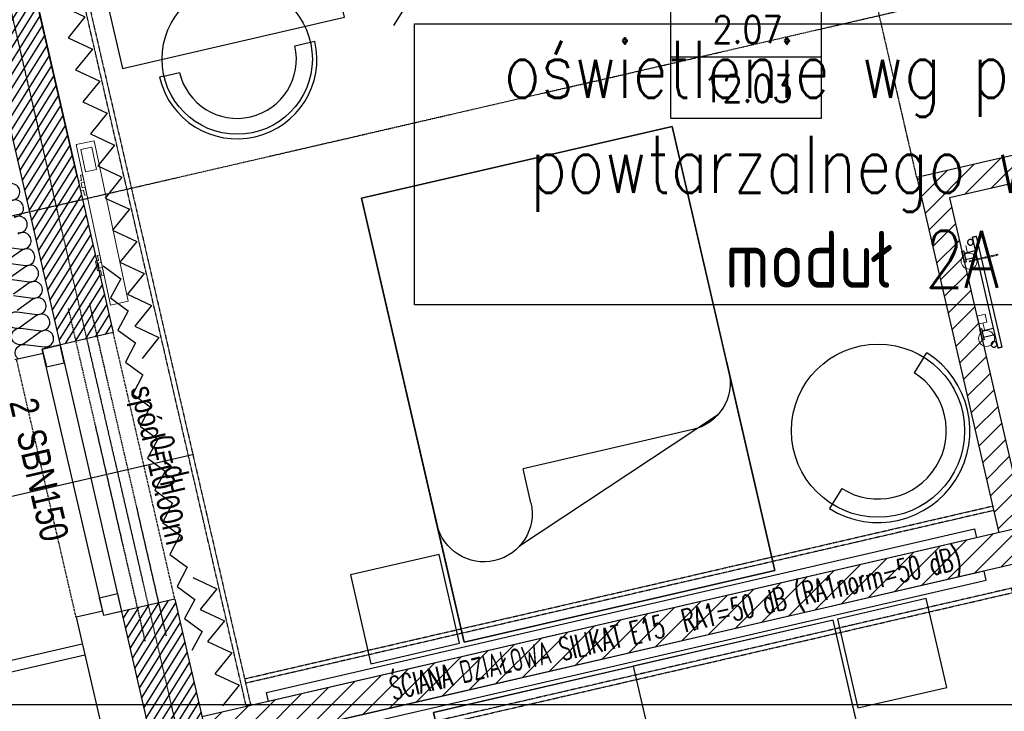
# Model space of a CAD drawing. Header units: millimetres. Extents: x 69081 to 158617, y -37521 to -9534.
# Tile 95 of 256: x 111022 to 111454, y -19761 to -19458. Entities that reach past the tile are written whole.
import ezdxf
from ezdxf.enums import TextEntityAlignment as Align

# ---------------------------------------------------------------- set-up
doc = ezdxf.new("R2010")
doc.units = ezdxf.units.MM
for name, pattern in [('DASHED', [0.75, 0.5, -0.25]), ('DASHED2', [0.375, 0.25, -0.125]), ('DO', [0.8, 0.6, -0.1, 0, -0.1]), ('DP', [0.5, 0.3, -0.2]), ('KRESKOWA-SREDNIA', [0.2, 0.12, -0.08]), ('MP', [0.25, 0.15, -0.1])]:
    doc.linetypes.add(name, pattern=pattern)
for name, color, linetype in [('0_oświetlenie', 7, 'Continuous'), ('A-----SZ', 8, 'Continuous'), ('A-ARM', 8, 'Continuous'), ('A-BUD-MA-MATERIALY', 8, 'Continuous'), ('A-MEB', 8, 'Continuous'), ('A-OSI', 8, 'DO'), ('A-SCI', 7, 'Continuous'), ('BA_ARM', 8, 'Continuous'), ('BA_lpm', 1, 'MP'), ('BA_okn', 7, 'Continuous'), ('BA_okp', 2, 'Continuous'), ('BA_okw', 1, 'DP'), ('BA_WIC', 1, 'Continuous'), ('BZ_sym', 7, 'Continuous'), ('F-BIL', 1, 'Continuous'), ('F-BIL-OP', 3, 'Continuous'), ('F-BIL-TA', 1, 'Continuous'), ('JS_OLKA KONSTR', 231, 'Continuous'), ('JS_SUFIT PODWIESZONY', 40, 'Continuous'), ('Nadproża', 5, 'DO'), ('R-----OP', 1, 'Continuous')]:
    doc.layers.add(name, color=color, linetype=linetype)
doc.layers.add('IS_Działka (powrotna)', color=5, linetype='DASHED', lineweight=40, true_color=0x0000ff)
for name, color, linetype, lineweight in [('IS_Grzejnik', 15, 'Continuous', 5), ('IS_Zawór1', 15, 'Continuous', 5), ('OPIS', 7, 'Continuous', 25)]:
    doc.layers.add(name, color=color, linetype=linetype, lineweight=lineweight)
doc.styles.add('BIKTS', font='bikromsw.shx', dxfattribs={"width": 0.85})
doc.styles.add('ROMANS', font='romans.shx', dxfattribs={"height": 1})
doc.styles.add('SIMPLEX', font='simplex', dxfattribs={"width": 0.85})
doc.styles.add('WYM--ROMANSSHX-08', font='ROMANS.SHX', dxfattribs={"width": 0.8})

# ---------------------------------------------------------------- blocks, each defined once
blk = doc.blocks.new('A$C19277BFE')
at = {"layer": 'A-MEB', "linetype": 'Continuous'}
for p, q in [((53.01, 90), (200, 90)), ((200, 90), (200, 0)), ((72.04, 9.16), (35.57, 56.81)), ((200, 0), (89.48, 0))]:
    blk.add_line(p, q, dxfattribs=at)
at = {"layer": 'A-MEB'}
for p in [(53.01, 47.65), (68.3, 21.18)]:
    blk.add_line(p, (68.3, 47.65), dxfattribs=at)
at = {"layer": 'A-MEB', "linetype": 'Continuous'}
blk.add_lwpolyline([(94.24, 0), (0, 0), (0, 90), (56.12, 90)], dxfattribs=at)
for centre, start in [((53.01, 68.82), 90), ((89.48, 21.18), 180)]:
    blk.add_arc(centre, 21.18, start, 270, dxfattribs=at)
blk = doc.blocks.new('grzejnik drabinka')
at = {"layer": 'BA_ARM'}
for p, q in [((0, -0.8), (0, 0)), ((5, 0), (5, -0.8)), ((35, 0), (35, -0.8)), ((40, 0), (40, -0.8)), ((1, -5.8), (1, -0.8)), ((4, -0.8), (4, -5.8)), ((36, -5.8), (36, -0.8)), ((39, -0.8), (39, -5.8)), ((45, -5.8), (-5, -5.8)), ((-5, -7.8), (45, -7.8))]:
    blk.add_line(p, q, dxfattribs=at)
for points in [[(0, 0), (0, 0), (0.06, 0), (0.31, 0), (0.71, 0), (1.24, 0), (1.85, 0), (2.5, 0), (3.15, 0), (3.76, 0), (4.29, 0), (4.69, 0), (4.94, 0), (5, 0), (5, 0)], [(35, 0), (35, 0), (35.06, 0), (35.31, 0), (35.71, 0), (36.24, 0), (36.85, 0), (37.5, 0), (38.15, 0), (38.76, 0), (39.29, 0), (39.69, 0), (39.94, 0), (40, 0), (40, 0)], [(-1.75, -4.55), (-1.75, -4.44), (-1.78, -4.22), (-1.9, -3.92), (-2.11, -3.66), (-2.37, -3.46), (-2.67, -3.33), (-3, -3.29), (-3.33, -3.33), (-3.63, -3.46), (-3.89, -3.66), (-4.1, -3.92), (-4.22, -4.22), (-4.25, -4.44), (-4.25, -4.55)], [(5, -0.8), (5, -0.8), (4.94, -0.8), (4.69, -0.8), (4.29, -0.8), (3.76, -0.8), (3.15, -0.8), (2.5, -0.8), (1.85, -0.8), (1.24, -0.8), (0.71, -0.8), (0.31, -0.8), (0.06, -0.8), (0, -0.8), (0, -0.8)], [(40, -0.8), (40, -0.8), (39.94, -0.8), (39.69, -0.8), (39.29, -0.8), (38.76, -0.8), (38.15, -0.8), (37.5, -0.8), (36.85, -0.8), (36.24, -0.8), (35.71, -0.8), (35.31, -0.8), (35.06, -0.8), (35, -0.8), (35, -0.8)], [(44.25, -4.55), (44.25, -4.44), (44.22, -4.22), (44.1, -3.92), (43.89, -3.66), (43.63, -3.46), (43.33, -3.33), (43, -3.29), (42.67, -3.33), (42.37, -3.46), (42.11, -3.66), (41.9, -3.92), (41.78, -4.22), (41.75, -4.44), (41.75, -4.55)], [(-5, -5.8), (-5, -5.8), (-5, -5.8), (-5, -5.8)], [(-5, -5.8), (-5, -5.8), (-5, -5.8), (-5, -5.8)], [(-5, -5.8), (-5, -5.8), (-5, -5.8), (-5, -5.8)], [(-5, -5.8), (-5, -5.8), (-5, -5.8), (-5, -5.8)], [(-5, -5.8), (-5, -5.8), (-5, -5.8), (-5, -5.8)], [(-5, -5.8), (-5, -5.8), (-5, -5.8), (-5, -5.8)], [(-5, -5.8), (-5, -5.8), (-5, -5.8), (-5, -5.8)], [(-5, -5.8), (-5, -5.8), (-5, -5.8), (-5, -5.8)], [(-5, -5.8), (-5, -5.8), (-5, -5.8), (-5, -5.8)], [(-5, -7.8), (-5, -7.8), (-5, -7.78), (-5, -7.68), (-5, -7.52), (-5, -7.31), (-5, -7.06), (-5, -6.8), (-5, -6.54), (-5, -6.29), (-5, -6.08), (-5, -5.92), (-5, -5.82), (-5, -5.8), (-5, -5.8)], [(-5, -5.8), (-5, -5.8), (-5, -5.8), (-5, -5.8)], [(-5, -5.8), (-5, -5.8), (-5, -5.8), (-5, -5.8)], [(-5, -5.8), (-5, -5.8), (-5, -5.8), (-5, -5.8)], [(-5, -5.8), (-5, -5.8), (-5, -5.8), (-5, -5.8)], [(-5, -5.8), (-5, -5.8), (-5, -5.8), (-5, -5.8)], [(-5, -5.8), (-5, -5.8), (-5, -5.8), (-5, -5.8)], [(-5, -5.8), (-5, -5.8), (-5, -5.8), (-5, -5.8)], [(-5, -5.8), (-5, -5.8), (-5, -5.8), (-5, -5.8)], [(-5, -5.8), (-5, -5.8), (-5, -5.8), (-5, -5.8)], [(-5, -5.8), (-5, -5.8), (-5, -5.8), (-5, -5.8)], [(-5, -5.8), (-5, -5.8), (-5, -5.8), (-5, -5.8)], [(-5, -5.8), (-5, -5.8), (-5, -5.8), (-5, -5.8)], [(-5, -5.8), (-5, -5.8), (-5, -5.8), (-5, -5.8)], [(-5, -5.8), (-5, -5.8), (-5, -5.8), (-5, -5.8)], [(-5, -5.8), (-5, -5.8), (-5, -5.8), (-5, -5.8)], [(-5, -5.8), (-5, -5.8), (-5, -5.8), (-5, -5.8)], [(-5, -5.8), (-5, -5.8), (-5, -5.8), (-5, -5.8)], [(-5, -5.8), (-5, -5.8), (-5, -5.8), (-5, -5.8)], [(-5, -5.8), (-5, -5.8), (-5, -5.8), (-5, -5.8)], [(-5, -7.8), (-5, -7.8), (-5, -7.8), (-5, -7.8)], [(-5, -7.8), (-5, -7.8), (-5, -7.8), (-5, -7.8)], [(-5, -7.8), (-5, -7.8), (-5, -7.8), (-5, -7.8)], [(-5, -7.8), (-5, -7.8), (-5, -7.8), (-5, -7.8)], [(-5, -7.8), (-5, -7.8), (-5, -7.8), (-5, -7.8)], [(-5, -7.8), (-5, -7.8), (-5, -7.8), (-5, -7.8)], [(-5, -7.8), (-5, -7.8), (-5, -7.8), (-5, -7.8)], [(-5, -7.8), (-5, -7.8), (-5, -7.8), (-5, -7.8)], [(-5, -7.8), (-5, -7.8), (-5, -7.8), (-5, -7.8)], [(-5, -7.8), (-5, -7.8), (-5, -7.8), (-5, -7.8)], [(-5, -7.8), (-5, -7.8), (-5, -7.8), (-5, -7.8)], [(-5, -7.8), (-5, -7.8), (-5, -7.8), (-5, -7.8)], [(-5, -7.8), (-5, -7.8), (-5, -7.8), (-5, -7.8)], [(-5, -7.8), (-5, -7.8), (-5, -7.8), (-5, -7.8)], [(-5, -7.8), (-5, -7.8), (-5, -7.8), (-5, -7.8)], [(-5, -7.8), (-5, -7.8), (-5, -7.8), (-5, -7.8)], [(-5, -7.8), (-5, -7.8), (-5, -7.8), (-5, -7.8)], [(-5, -7.8), (-5, -7.8), (-5, -7.8), (-5, -7.8)], [(-5, -7.8), (-5, -7.8), (-5, -7.8), (-5, -7.8)], [(-5, -7.8), (-5, -7.8), (-5, -7.8), (-5, -7.8)], [(-5, -7.8), (-5, -7.8), (-5, -7.8), (-5, -7.8)], [(-5, -7.8), (-5, -7.8), (-5, -7.8), (-5, -7.8)], [(-5, -7.8), (-5, -7.8), (-5, -7.8), (-5, -7.8)], [(-5, -7.8), (-5, -7.8), (-5, -7.8), (-5, -7.8)], [(-5, -7.8), (-5, -7.8), (-5, -7.8), (-5, -7.8)], [(-5, -7.8), (-5, -7.8), (-5, -7.8), (-5, -7.8)], [(-5, -7.8), (-5, -7.8), (-5, -7.8), (-5, -7.8)], [(-5, -7.8), (-5, -7.8), (-5, -7.8), (-5, -7.8)], [(-4.25, -4.55), (-4.25, -4.66), (-4.22, -4.88), (-4.1, -5.18), (-3.89, -5.44), (-3.63, -5.64), (-3.33, -5.77), (-3, -5.81), (-2.67, -5.77), (-2.37, -5.64), (-2.11, -5.44), (-1.9, -5.18), (-1.78, -4.88), (-1.75, -4.66), (-1.75, -4.55)], [(41.75, -4.55), (41.75, -4.66), (41.78, -4.88), (41.9, -5.18), (42.11, -5.44), (42.37, -5.64), (42.67, -5.77), (43, -5.81), (43.33, -5.77), (43.63, -5.64), (43.89, -5.44), (44.1, -5.18), (44.22, -4.88), (44.25, -4.66), (44.25, -4.55)], [(45, -5.8), (45, -5.8), (45, -5.8), (45, -5.8)], [(45, -5.8), (45, -5.8), (45, -5.8), (45, -5.8)], [(45, -5.8), (45, -5.8), (45, -5.8), (45, -5.8)], [(45, -5.8), (45, -5.8), (45, -5.8), (45, -5.8)], [(45, -5.8), (45, -5.8), (45, -5.8), (45, -5.8)], [(45, -5.8), (45, -5.8), (45, -5.8), (45, -5.8)], [(45, -5.8), (45, -5.8), (45, -5.8), (45, -5.8)], [(45, -5.8), (45, -5.8), (45, -5.8), (45, -5.8)], [(45, -5.8), (45, -5.8), (45, -5.8), (45, -5.8)], [(45, -5.8), (45, -5.8), (45, -5.82), (45, -5.92), (45, -6.08), (45, -6.29), (45, -6.54), (45, -6.8), (45, -7.06), (45, -7.31), (45, -7.52), (45, -7.68), (45, -7.78), (45, -7.8), (45, -7.8)], [(45, -5.8), (45, -5.8), (45, -5.8), (45, -5.8)], [(45, -5.8), (45, -5.8), (45, -5.8), (45, -5.8)], [(45, -5.8), (45, -5.8), (45, -5.8), (45, -5.8)], [(45, -5.8), (45, -5.8), (45, -5.8), (45, -5.8)], [(45, -5.8), (45, -5.8), (45, -5.8), (45, -5.8)], [(45, -5.8), (45, -5.8), (45, -5.8), (45, -5.8)], [(45, -5.8), (45, -5.8), (45, -5.8), (45, -5.8)], [(45, -5.8), (45, -5.8), (45, -5.8), (45, -5.8)], [(45, -5.8), (45, -5.8), (45, -5.8), (45, -5.8)], [(45, -5.8), (45, -5.8), (45, -5.8), (45, -5.8)], [(45, -5.8), (45, -5.8), (45, -5.8), (45, -5.8)], [(45, -5.8), (45, -5.8), (45, -5.8), (45, -5.8)], [(45, -5.8), (45, -5.8), (45, -5.8), (45, -5.8)], [(45, -5.8), (45, -5.8), (45, -5.8), (45, -5.8)], [(45, -5.8), (45, -5.8), (45, -5.8), (45, -5.8)], [(45, -5.8), (45, -5.8), (45, -5.8), (45, -5.8)], [(45, -5.8), (45, -5.8), (45, -5.8), (45, -5.8)], [(45, -5.8), (45, -5.8), (45, -5.8), (45, -5.8)], [(45, -5.8), (45, -5.8), (45, -5.8), (45, -5.8)], [(45, -7.8), (45, -7.8), (45, -7.8), (45, -7.8)], [(45, -7.8), (45, -7.8), (45, -7.8), (45, -7.8)], [(45, -7.8), (45, -7.8), (45, -7.8), (45, -7.8)], [(45, -7.8), (45, -7.8), (45, -7.8), (45, -7.8)], [(45, -7.8), (45, -7.8), (45, -7.8), (45, -7.8)], [(45, -7.8), (45, -7.8), (45, -7.8), (45, -7.8)], [(45, -7.8), (45, -7.8), (45, -7.8), (45, -7.8)], [(45, -7.8), (45, -7.8), (45, -7.8), (45, -7.8)], [(45, -7.8), (45, -7.8), (45, -7.8), (45, -7.8)], [(45, -7.8), (45, -7.8), (45, -7.8), (45, -7.8)], [(45, -7.8), (45, -7.8), (45, -7.8), (45, -7.8)], [(45, -7.8), (45, -7.8), (45, -7.8), (45, -7.8)], [(45, -7.8), (45, -7.8), (45, -7.8), (45, -7.8)], [(45, -7.8), (45, -7.8), (45, -7.8), (45, -7.8)], [(45, -7.8), (45, -7.8), (45, -7.8), (45, -7.8)], [(45, -7.8), (45, -7.8), (45, -7.8), (45, -7.8)], [(45, -7.8), (45, -7.8), (45, -7.8), (45, -7.8)], [(45, -7.8), (45, -7.8), (45, -7.8), (45, -7.8)], [(45, -7.8), (45, -7.8), (45, -7.8), (45, -7.8)], [(45, -7.8), (45, -7.8), (45, -7.8), (45, -7.8)], [(45, -7.8), (45, -7.8), (45, -7.8), (45, -7.8)], [(45, -7.8), (45, -7.8), (45, -7.8), (45, -7.8)], [(45, -7.8), (45, -7.8), (45, -7.8), (45, -7.8)], [(45, -7.8), (45, -7.8), (45, -7.8), (45, -7.8)], [(45, -7.8), (45, -7.8), (45, -7.8), (45, -7.8)], [(45, -7.8), (45, -7.8), (45, -7.8), (45, -7.8)], [(45, -7.8), (45, -7.8), (45, -7.8), (45, -7.8)], [(45, -7.8), (45, -7.8), (45, -7.8), (45, -7.8)]]:
    blk.add_open_spline(points, degree=3, dxfattribs=at)
blk = doc.blocks.new('A$C45a86280')
at = {"layer": 'A-MEB', "linetype": 'Continuous'}
for p, q in [((130.84, 127.96), (33.19, 164.43)), ((0, 146.99), (0, 0)), ((140, 0), (140, 110.52)), ((0, 0), (140, 0))]:
    blk.add_line(p, q, dxfattribs=at)
at = {"layer": 'A-MEB'}
for p in [(42.35, 146.99), (118.82, 131.7)]:
    blk.add_line(p, (42.35, 131.7), dxfattribs=at)
at = {"layer": 'A-MEB', "linetype": 'Continuous'}
blk.add_lwpolyline([(140, 105.76), (140, 200), (0, 200), (0, 143.88)], dxfattribs=at)
for centre, end in [((21.18, 146.99), 180), ((118.82, 110.52), 90)]:
    blk.add_arc(centre, 21.18, 0, end, dxfattribs=at)
blk = doc.blocks.new('tv 50 cali')
at = {"layer": 'A-MEB'}
for p, q in [((57768.44, -31219.85), (57797.2, -31216.65)), ((57851.69, -31216.65), (57797.2, -31216.65)), ((57880.44, -31219.85), (57851.69, -31216.65)), ((57768.44, -31224.3), (57768.44, -31219.85)), ((57880.44, -31219.85), (57768.44, -31219.85)), ((57880.44, -31224.3), (57880.44, -31219.85)), ((57880.44, -31223.05), (57768.44, -31223.05)), ((57777.2, -31225.55), (57777.2, -31223.05)), ((57871.69, -31225.55), (57777.2, -31225.55)), ((57871.69, -31225.55), (57871.69, -31223.05))]:
    blk.add_line(p, q, dxfattribs=at)
blk.add_lwpolyline([(57774.95, -31275.04), (57824.44, -31225.55), (57873.94, -31275.04)], dxfattribs=at)
for centre, start, end in [((57775.01, -31209.6), 245.9345, 277.8122), ((57873.88, -31209.6), 262.1878, 294.0655)]:
    blk.add_arc(centre, 16.1, start, end, dxfattribs=at)
blk = doc.blocks.new('osie')
at = {"layer": 'A-OSI'}
for p, q in [((16711.32, -41330.41), (17353.6, -44112.43)), ((16784.58, -42416.98), (18686.55, -41977.87))]:
    blk.add_line(p, q, dxfattribs=at)
blk = doc.blocks.new('DYBY-BL5')
at = {"layer": 'F-BIL-TA', "color": 1}
blk.add_line((0, 45), (110, 45), dxfattribs=at)
blk.add_lwpolyline([(0, 0), (0, 90), (110, 90), (110, 0)], close=True, dxfattribs=at)
at = {"layer": 'F-BIL-OP', "style": 'SIMPLEX', "width": 0.85}
blk.add_attdef('NR', text='', height=20, dxfattribs=at).set_placement((56, 55), align=Align.CENTER)
at = {"layer": 'F-BIL-OP', "color": 2, "style": 'SIMPLEX', "width": 0.85, "flags": 1}
for tag, p in [('NAZWA', (119, 55)), ('POSADZKA', (119, 12)), ('GRUPA', (119, -27)), ('RODZAJ', (119, -72))]:
    blk.add_attdef(tag, p, '', height=19, dxfattribs=at)
at = {"layer": 'F-BIL-OP', "color": 2, "style": 'SIMPLEX', "width": 0.85}
blk.add_attdef('POW.', text='', height=20, dxfattribs=at).set_placement((56, 12), align=Align.CENTER)
at = {"layer": 'F-BIL-OP', "color": 2, "style": 'SIMPLEX', "width": 0.85, "flags": 1}
blk.add_attdef('POWH.', text='', height=20, dxfattribs=at).set_placement((56, -27), align=Align.CENTER)
blk = doc.blocks.new('symnadpr')
at = {"style": 'BIKTS', "width": 0.8}
blk.add_attdef('SZT_NADPR', text='', height=25, dxfattribs=at).set_placement((-48.74, -11.67), align=Align.RIGHT)
blk.add_attdef('NAZNADPR', (-42.6, -11.67), '', height=25, dxfattribs=at)
blk = doc.blocks.new('A$C04435ce7')
at = {"layer": 'Nadproża', "ltscale": 0.75}
for p, q in [((392.92, 1584.54), (359.17, 1730.7)), ((402.25, 1586.7), (368.51, 1732.85))]:
    blk.add_line(p, q, dxfattribs=at)
at = {"layer": 'BZ_sym'}
ref = blk.add_blockref('symnadpr', (347.19, 1656.41), dxfattribs=dict(at, xscale=0.4999999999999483, yscale=0.4999999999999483, zscale=0.4999999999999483, rotation=283.0000000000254))
ref.add_attrib('naznadpr', 'SBN150', (336.26, 1675.95), dxfattribs={"height": 12.5, "rotation": 283, "style": 'BIKTS', "width": 0.8})
ref.add_attrib('szt_nadpr', '2', dxfattribs={"height": 12.5, "rotation": 283, "style": 'BIKTS', "width": 0.8}).set_placement((334.81, 1682.24), align=Align.RIGHT)
at = {"layer": 'OPIS', "insert": (396.08, 1697.66), "char_height": 10, "width": 160, "attachment_point": 1, "rotation": 283, "style": 'WYM--ROMANSSHX-08'}
blk.add_mtext('{\\fArial|b0|i0|c238|p34;spód +10.00m}', dxfattribs=at)
blk = doc.blocks.new('grzejniki pietro 2')
at = {"layer": 'IS_Działka (powrotna)', "ltscale": 0.03}
blk.add_line((17418.47, -41827.04, 289.1), (17431.37, -41824.06, 289.1), dxfattribs=at)
at = {"layer": 'IS_Grzejnik', "extrusion": (0, 0, -1), "elevation": -289.1}
blk.add_lwpolyline([(-17041.65, -41846.3), (-17026.68, -41775.87), (-17034.5, -41774.21), (-17049.47, -41844.64)], close=True, dxfattribs=at)
at = {"layer": 'IS_Grzejnik', "elevation": 289.1}
for points in [[(17031.36, -41797.88), (17030.66, -41794.62), (17029.29, -41794.91), (17028.81, -41792.63), (17030.18, -41792.34), (17029.49, -41789.08), (17028.51, -41789.29), (17028.99, -41791.57), (17027.62, -41791.86), (17028.52, -41796.1), (17029.89, -41795.81), (17030.38, -41798.09)], [(17038.84, -41833.1), (17038.15, -41829.83), (17036.78, -41830.13), (17036.29, -41827.84), (17037.66, -41827.55), (17036.97, -41824.29), (17035.99, -41824.5), (17036.48, -41826.78), (17035.11, -41827.07), (17036.01, -41831.31), (17037.38, -41831.02), (17037.86, -41833.3)]]:
    blk.add_lwpolyline(points, close=True, dxfattribs=at)
at = {"layer": 'IS_Zawór1', "linetype": 'ByBlock', "lineweight": -2, "elevation": 289.1}
blk.add_lwpolyline([(17035.64, -41786.75), (17033.56, -41776.97), (17028.67, -41778.01), (17030.74, -41787.79)], close=True, dxfattribs=at)
at = {"layer": 'IS_Zawór1', "linetype": 'ByBlock', "lineweight": -2, "extrusion": (0.982006, 0.188847, 0), "elevation": 9206.28}
blk.add_lwpolyline([(-44360.34, 289.1), (-44356.84, 289.1)], dxfattribs=at)
at = {"layer": 'IS_Zawór1', "linetype": 'ByBlock', "lineweight": -2, "extrusion": (0, 0, -1), "elevation": -289.1}
blk.add_lwpolyline([(-17423.02, -41854.53), (-17422.24, -41851.12), (-17425.65, -41850.33), (-17426.43, -41853.74)], close=True, dxfattribs=at)
blk.add_lwpolyline([(-17423.02, -41854.53), (-17422.24, -41851.12), (-17425.65, -41850.33), (-17426.43, -41853.74)], close=True, dxfattribs=at)
at = {"layer": 'IS_Zawór1', "linetype": 'ByBlock', "lineweight": -2, "extrusion": (0.97437, 0.224951, 0), "elevation": 7563}
blk.add_lwpolyline([(-44704.63, 289.1), (-44701.13, 289.1)], dxfattribs=at)
blk.add_lwpolyline([(-44704.63, 289.1), (-44701.13, 289.1)], dxfattribs=at)
at = {"layer": 'IS_Zawór1', "linetype": 'ByBlock', "lineweight": -2}
for centre in [(17418.63, -41827, 289.1), (17426.3, -41860.96, 289.1), (17426.3, -41860.96, 289.1)]:
    blk.add_circle(centre, 3.5, dxfattribs=at)

msp = doc.modelspace()

# ---------------------------------------------------------------- hatches: boundary and pattern name
at = {"layer": 'A-----SZ'}
h = msp.add_hatch(dxfattribs=at)
h.set_pattern_fill('ANSI31', color=256, scale=2)
h.set_pattern_definition([(45, (77432.36, 11586.2524), (-4.4901281, 4.4901281), [])])
h.paths.add_polyline_path([(111938.0672, -18753.5466), (111926.3748, -18756.246), (111979.9131, -18988.1461), (111971.1438, -18990.1707), (111973.8432, -19001.8631), (111994.305, -18997.1391)])
h.paths.add_polyline_path([(111824.0659, -18779.8659), (111812.3735, -18782.5653), (111820.4717, -18817.6426), (111734.7271, -18837.4383), (111737.4266, -18849.1308), (111834.8636, -18826.6357)])
h.paths.add_polyline_path([(111873.4831, -19025.0331), (111870.7837, -19013.3406), (111780.1673, -19034.2611), (111782.8667, -19045.9535)])
h.paths.add_polyline_path([(111543.5269, -18893.896), (111540.8275, -18882.2036), (111455.0829, -18901.9993), (111446.9847, -18866.922), (111435.2923, -18869.6214), (111446.0899, -18916.3911)])
h.paths.add_polyline_path([(111332.9834, -18893.2412), (111321.291, -18895.9406), (111377.5287, -19139.5332), (111397.9905, -19134.8092), (111395.2911, -19123.1167), (111386.5217, -19125.1413)])
h.paths.add_polyline_path([(111588.967, -19090.7188), (111586.2676, -19079.0263), (111493.7025, -19100.3967), (111496.4019, -19112.0891)])
h.paths.add_polyline_path([(111636.4317, -19296.3109), (111633.0574, -19281.6953), (111023.1018, -19422.5147), (111026.476, -19437.1302)])
h.paths.add_polyline_path([(112440.287, -19110.7262), (112436.9127, -19096.1107), (111826.9571, -19236.9301), (111830.3313, -19251.5456)])
h.paths.add_polyline_path([(111977.6292, -19409.4581), (111974.9297, -19397.7657), (111869.6978, -19422.0604), (111872.3972, -19433.7528)])
h.paths.add_polyline_path([(111678.4975, -19478.5181), (111675.7981, -19466.8256), (111570.5662, -19491.1203), (111573.2656, -19502.8128)])
h.paths.add_polyline_path([(111430.0332, -19535.8806), (111472.9055, -19525.9827), (111470.206, -19514.2903), (111415.6413, -19526.8876), (111451.6335, -19682.7868), (111463.3259, -19680.0874)])
h.paths.add_polyline_path([(111629.42, -19657.1361), (111626.0457, -19642.5205), (111101.8346, -19763.5442), (111105.2089, -19778.1597)])
h.paths.add_polyline_path([(111703.6921, -19587.6475), (111700.9926, -19575.9551), (111603.5556, -19598.4502), (111614.3533, -19645.2199), (111626.0457, -19642.5205), (111617.9475, -19607.4432)])
h.paths.add_polyline_path([(111725.9622, -19684.1102), (111723.2628, -19672.4177), (111637.5182, -19692.2134), (111629.42, -19657.1361), (111617.7276, -19659.8355), (111628.5252, -19706.6053)])
h.paths.add_polyline_path([(111762.4043, -19841.9581), (111759.7049, -19830.2657), (111654.4729, -19854.5604), (111657.1723, -19866.2528)])
h.paths.add_polyline_path([(112017.2989, -19616.8498), (112006.5012, -19570.08), (111994.8088, -19572.7794), (112002.907, -19607.8568), (111917.1624, -19627.6525), (111919.8619, -19639.3449)])
h.paths.add_polyline_path([(111992.3293, -19508.6947), (111894.8923, -19531.1898), (111897.5917, -19542.8823), (111983.3363, -19523.0866), (111991.4345, -19558.1639), (112003.1269, -19555.4645)])
h.paths.add_polyline_path([(112519.0199, -19451.7558), (112515.6456, -19437.1402), (111991.4345, -19558.1639), (111994.8088, -19572.7794)])
h.paths.add_polyline_path([(112061.5359, -19772.8981), (112058.8365, -19761.2057), (111953.6045, -19785.5004), (111956.3039, -19797.1928)])
h = msp.add_hatch(dxfattribs=at)
h.set_pattern_fill('ANSI31', color=256, angle=13)
h.set_pattern_definition([(58, (77611.3192, -6624.6222), (-2.6925527, 1.68249366), [])])
h.paths.add_polyline_path([(111002.9061, -19441.5455), (111026.291, -19436.1466), (111062.958, -19594.969), (111039.5731, -19600.3678)])
h = msp.add_hatch(dxfattribs=at)
h.set_pattern_fill('ANSI31', color=256, angle=13)
h.set_pattern_definition([(58, (77663.7328, -6851.6504), (-2.6925527, 1.68249366), [])])
h.paths.add_polyline_path([(111066.5672, -19717.2922), (111089.9521, -19711.8934), (111115.3716, -19821.9972), (111091.9867, -19827.396)])

# ---------------------------------------------------------------- linework, layer by layer
at = {"color": 5}
msp.add_lwpolyline([(109057.9191, -19758.1136), (112022.4392, -19758.1136), (112022.4392, -20828.5147), (109057.9191, -20828.5147)], close=True, dxfattribs=at)
at = {"layer": 'A-BUD-MA-MATERIALY'}
for points in [[(111017.7322, -19536.8816, 1.47258809), (111016.0681, -19530.262)], [(111019.384, -19544.0365, 1.47258809), (111017.7199, -19537.4169)], [(111021.0359, -19551.1915, 1.47258809), (111019.3718, -19544.5719)], [(111014.1314, -19557.2154), (111022.6877, -19558.3464, 1.47258809), (111021.0236, -19551.7268)], [(111015.7833, -19564.3704), (111024.3396, -19565.5014, 1.47258809), (111022.6755, -19558.8818), (111015.7955, -19563.835, -1.47258809)], [(111017.4351, -19571.5253), (111025.9914, -19572.6563, 1.47258809), (111024.3273, -19566.0367), (111017.4474, -19570.99, -1.47258809)], [(111019.087, -19578.6803), (111027.6433, -19579.8113, 1.47258809), (111025.9792, -19573.1917), (111019.0992, -19578.1449, -1.47258809)], [(111021.2624, -19606.6478, -0.75878438), (111024.0425, -19600.1451), (111032.5988, -19601.2761, 1.47258809), (111030.9347, -19594.6565), (111024.0548, -19599.6098, -1.47258809), (111022.3907, -19592.9902), (111030.947, -19594.1212, 1.47258809), (111029.2829, -19587.5016), (111022.4029, -19592.4548, -1.47258809), (111020.7388, -19585.8352), (111029.2951, -19586.9662, 1.47258809), (111027.631, -19580.3466), (111020.7511, -19585.2999, -1.47258809)]]:
    msp.add_lwpolyline(points, format="xyb", dxfattribs=at)
at = {"layer": 'A-MEB'}
for p, q in [((111142.643, -19469.091), (111149.4636, -19467.5163)), ((111149.4636, -19467.5163), (111151.4123, -19467.0664)), ((111085.1552, -19482.3631), (111091.9758, -19480.7885)), ((111085.1552, -19482.3631), (111083.2064, -19482.813)), ((111418.7957, -19605.8035), (111414.5242, -19612.6393)), ((111418.7957, -19605.8035), (111420.0161, -19603.8504)), ((111382.7933, -19663.4194), (111378.5218, -19670.2551)), ((111378.5218, -19670.2551), (111377.3014, -19672.2082))]:
    msp.add_line(p, q, dxfattribs=at)
for points in [[(111289.322, -19376.4475), (111055.7071, -19430.3817), (111066.9547, -19479.1002), (111164.3917, -19456.6051), (111159.8927, -19437.1177), (111296.0705, -19405.6786), (111289.322, -19376.4475)], [(111039.8658, -19451.4841), (111050.4892, -19456.4422), (111043.1145, -19465.5555)], [(111043.1145, -19465.5555), (111053.7378, -19470.5135), (111046.3631, -19479.6268)], [(111046.3631, -19479.6268), (111056.9865, -19484.5849), (111049.6117, -19493.6981)], [(111049.6117, -19493.6981), (111060.2351, -19498.6562), (111052.8603, -19507.7695)], [(111052.8603, -19507.7695), (111063.4837, -19512.7276), (111056.109, -19521.8408)], [(111056.109, -19521.8408), (111066.7323, -19526.7989), (111059.3576, -19535.9122)], [(111059.3576, -19535.9122), (111069.981, -19540.8703), (111062.6062, -19549.9835)], [(111062.6062, -19549.9835), (111073.2296, -19554.9416), (111065.8548, -19564.0549)], [(111058.47, -19565.693), (111066.1702, -19571.326), (111061.7186, -19579.7644)], [(111065.8548, -19564.0549), (111076.4782, -19569.0129), (111069.1035, -19578.1262)], [(111061.7186, -19579.7644), (111069.4189, -19585.3973), (111064.9672, -19593.8357)], [(111069.1035, -19578.1262), (111079.7268, -19583.0843), (111072.3521, -19592.1976)], [(111072.3521, -19592.1976), (111082.9755, -19597.1556), (111075.6007, -19606.2689)], [(111064.9672, -19593.8357), (111072.6675, -19599.4686), (111068.2159, -19607.9071)], [(111068.2159, -19607.9071), (111075.9161, -19613.54), (111071.4645, -19621.9784)], [(111071.4645, -19621.9784), (111079.1647, -19627.6113), (111074.7131, -19636.0497)], [(111074.7131, -19636.0497), (111082.4134, -19641.6827), (111077.9617, -19650.1211)], [(111077.9617, -19650.1211), (111085.662, -19655.754), (111081.2104, -19664.1924)], [(111081.2104, -19664.1924), (111088.9106, -19669.8254), (111084.459, -19678.2638)], [(111084.459, -19678.2638), (111092.1592, -19683.8967), (111087.7076, -19692.3351)], [(111087.7076, -19692.3351), (111095.4079, -19697.9681), (111090.9562, -19706.4065)], [(111205.9754, -19692.2915), (111167.0006, -19701.2895), (111175.9986, -19740.2643), (111214.9734, -19731.2663), (111205.9754, -19692.2915)], [(111097.8086, -19702.4619), (111108.432, -19707.42), (111101.0573, -19716.5333)], [(111090.9562, -19706.4065), (111098.6565, -19712.0394), (111094.2049, -19720.4778)], [(111389.8418, -19759.657), (111428.8166, -19750.659), (111419.8186, -19711.6842), (111380.8438, -19720.6822), (111389.8418, -19759.657)], [(111101.0573, -19716.5333), (111111.6806, -19721.4913), (111104.3059, -19730.6046)], [(111094.2049, -19720.4778), (111101.9051, -19726.1107), (111097.4535, -19734.5492)], [(111104.3059, -19730.6046), (111114.9292, -19735.5627), (111107.5545, -19744.676)], [(111107.5545, -19744.676), (111118.1779, -19749.634), (111110.8031, -19758.7473)]]:
    msp.add_lwpolyline(points, dxfattribs=at)
at = {"layer": 'A-MEB', "linetype": 'KRESKOWA-SREDNIA'}
for points in [[(111047.9122, -19432.1813), (111123.2708, -19758.5953), (111121.322, -19759.0452), (111045.9634, -19432.6312)], [(111120.5714, -19746.9028), (111448.9341, -19671.0943), (111449.384, -19673.0431), (111121.0213, -19748.8516)], [(111129.3445, -19784.9033), (111457.7072, -19709.0948), (111457.2573, -19707.146), (111128.8946, -19782.9545)]]:
    msp.add_lwpolyline(points, dxfattribs=at)
at = {"layer": 'A-MEB'}
for points in [[(111308.3438, -19504.4492), (111171.9319, -19535.9423), (111216.9222, -19730.8164), (111353.334, -19699.3232)], [(111440.99, -19681.1388), (111441.8898, -19685.0363), (111131.0657, -19756.7957), (111130.1659, -19752.8982)], [(111446.1639, -19703.5493), (111445.2641, -19699.6518), (111134.44, -19771.4112), (111135.3398, -19775.3087)], [(111378.895, -19721.1321), (111203.5084, -19761.6233), (111248.4986, -19956.4974), (111423.8853, -19916.0062)]]:
    msp.add_lwpolyline(points, close=True, dxfattribs=at)
for centre, radius in [((111117.3094, -19474.9397), 33), ((111398.6588, -19638.0293), 38)]:
    msp.add_circle(centre, radius, dxfattribs=at)
for centre, radius, start, end in [((111117.3094, -19474.9397), 35, 193, 13), ((111117.3094, -19474.9397), 26, 193, 13), ((111398.6588, -19638.0293), 40.303, 238, 58), ((111398.6588, -19638.0293), 29.9394, 238, 58)]:
    msp.add_arc(centre, radius, start, end, dxfattribs=at)
at = {"layer": 'A-SCI', "color": 5}
for p, q in [((111472.1548, -19513.8404), (111415.6413, -19526.8876)), ((111415.6413, -19526.8876), (111451.6335, -19682.7868)), ((111474.8542, -19525.5328), (111430.0332, -19535.8806)), ((111430.0332, -19535.8806), (111463.3259, -19680.0874)), ((111626.0457, -19642.5205), (111101.8346, -19763.5442)), ((111626.0457, -19642.5205), (111101.8346, -19763.5442)), ((111629.42, -19657.1361), (111105.2089, -19778.1597))]:
    msp.add_line(p, q, dxfattribs=at)
at = {"layer": 'A-SCI', "color": 4}
for p, q in [((111062.9181, -19594.9782), (111031.7383, -19602.1766)), ((111089.9122, -19711.9026), (111058.7324, -19719.101))]:
    msp.add_line(p, q, dxfattribs=at)
for points in [[(111009.0231, -19361.5333), (111062.9181, -19594.9782)], [(110985.6382, -19366.9321), (111039.5332, -19600.377)], [(111046.9466, -19525.7979), (111026.476, -19437.1302)], [(111046.9466, -19525.7979), (111026.476, -19437.1302)], [(111031.7383, -19602.1766), (111032.1882, -19604.1253), (111019.7681, -19606.9927)], [(111089.9122, -19711.9026), (111149.2993, -19969.1363)], [(111058.7324, -19719.101), (111058.2825, -19717.1523), (111046.59, -19719.8517), (111057.404, -19766.6922)], [(111066.5273, -19717.3014), (111125.9144, -19974.5351)]]:
    msp.add_lwpolyline(points, dxfattribs=at)
at = {"layer": 'BA_okn'}
for points in [[(111058.7324, -19719.101), (111031.7383, -19602.1766), (111039.5332, -19600.377), (111066.5273, -19717.3014)], [(111031.7383, -19602.1766), (111033.5379, -19609.9716), (111041.3328, -19608.172), (111039.5332, -19600.377)], [(111058.7324, -19719.101), (111056.9328, -19711.3061), (111064.7277, -19709.5064), (111066.5273, -19717.3014)]]:
    msp.add_lwpolyline(points, close=True, dxfattribs=at)
at = {"layer": 'BA_okp'}
for points in [[(111015.9439, -19590.4285), (110913.3883, -19614.1053), (110947.131, -19760.2608), (111050.4142, -19736.416)], [(111017.0687, -19595.3003), (110919.3849, -19617.8524), (110950.8781, -19754.2642), (111049.2895, -19731.5441)]]:
    msp.add_lwpolyline(points, dxfattribs=at)
at = {"layer": 'BA_okw'}
for p, q in [((111089.9122, -19711.9026), (111062.9181, -19594.9782)), ((111046.59, -19719.8517), (111020.4957, -19606.8248))]:
    msp.add_line(p, q, dxfattribs=at)
at = {"layer": 'BA_WIC'}
msp.add_line((111098.2444, -19648.4007), (110992.2263, -19672.8769), dxfattribs=at)
at = {"layer": 'JS_SUFIT PODWIESZONY', "linetype": 'DASHED2'}
msp.add_lwpolyline([(111415.6413, -19526.8876), (111376.2749, -19356.3728)], dxfattribs=at)

# ---------------------------------------------------------------- block references
at = {"layer": 'A-ARM', "rotation": 13.00000000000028}
msp.add_blockref('tv 50 cali', (47856.6078, -1983.27), dxfattribs=at)
at = {"layer": 'A-MEB', "xscale": -1, "rotation": 193.0000000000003}
msp.add_blockref('A$C45a86280', (111171.9319, -19535.9423), dxfattribs=at)
msp.add_blockref('A$C45a86280', (111171.9319, -19535.9423), dxfattribs=at)
at = {"layer": 'A-MEB', "extrusion": (0, 0, -1), "zscale": -1, "rotation": 257.0000000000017}
msp.add_blockref('A$C19277BFE', (-111378.895, -19721.1321), dxfattribs=at)
at = {"layer": 'A-MEB', "extrusion": (0, 0, -1), "xscale": -1, "zscale": -1, "rotation": 77.00000000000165}
msp.add_blockref('A$C19277BFE', (-111203.5084, -19761.6233), dxfattribs=at)
at = {"layer": 'A-SCI', "color": 4}
msp.add_blockref('osie', (94084.5456, 22838.835), dxfattribs=at)
at = {"layer": 'BA_lpm', "rotation": 103.0000000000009}
msp.add_blockref('grzejnik drabinka', (111444.43, -19598.2403), dxfattribs=at)
at = {"layer": 'F-BIL', "xscale": 0.6, "yscale": 0.6, "zscale": 0.6}
msp.add_blockref('DYBY-BL5', (111307.7493, -19500.9925), dxfattribs=at).add_auto_attribs({'NR': '2.07', 'POW.': '12.03'})
at = {"layer": 'IS_Grzejnik'}
msp.add_blockref('grzejniki pietro 2', (94019.9764, 22263.4019, -289.1), dxfattribs=at)
at = {"layer": 'JS_OLKA KONSTR'}
msp.add_blockref('A$C04435ce7', (110684.0499, -21314.9635), dxfattribs=at)

# ---------------------------------------------------------------- texts
at = {"layer": '0_oświetlenie', "linetype": 'Continuous', "insert": (111391.639, -19466.9634, 1), "char_height": 25, "width": 378.004849, "attachment_point": 2, "style": 'WYM--ROMANSSHX-08', "bg_fill": 16, "box_fill_scale": 1.3, "bg_fill_color": 257, "bg_fill_transparency": 0}
msp.add_mtext('\\Fsimplex.shx|c238;oświetlenie wg projektu powtarzalnego wnętrz \\Pmoduł 2A', dxfattribs=at)
at = {"layer": 'R-----OP', "char_height": 10, "attachment_point": 9, "style": 'ROMANS'}
for s, insert, width, rotation in [('\\pxql;{\\W0.7;Hp=0}', (111044.8566, -19434.5309), 235.379052, 103), ('{\\W0.6;ŚCIANA DZIAŁOWA SILIKAT E15  RA1=50 dB (RA1norm=50 dB)}', (111436.573, -19701.6583), 360.981739, 13)]:
    msp.add_mtext(s, dxfattribs=dict(at, insert=insert, width=width, rotation=rotation))

doc.saveas('drawing.dxf')
